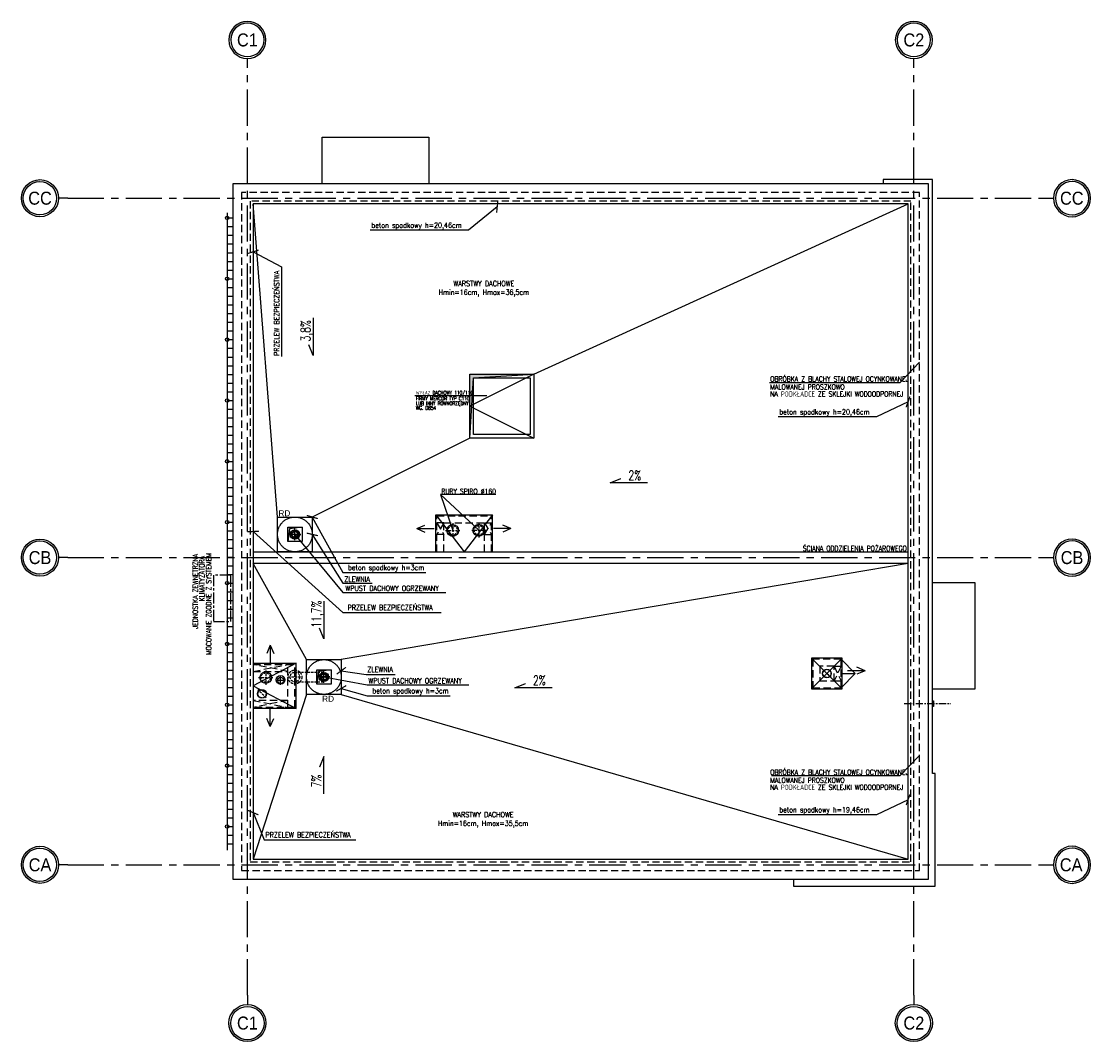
# Model space of a CAD drawing. Extents: x 41755 to 123924, y -112333 to 86187.
# Tile 1 of 256: x 99527 to 101372, y -112333 to -110573. Entities that reach past the tile are written whole.
import ezdxf
from ezdxf.enums import TextEntityAlignment as Align

# ---------------------------------------------------------------- set-up
doc = ezdxf.new("R2010")
doc.units = 0
doc.header["$LTSCALE"] = 50
for name, pattern in [('ACAD_ISO02W100', [15, 12, -3]), ('ACAD_ISO10W100', [18.5, 12, -3, 0.5, -3]), ('CENTER', [2, 1.25, -0.25, 0.25, -0.25]), ('DASHED', [0.75, 0.5, -0.25]), ('DASHED2', [0.375, 0.25, -0.125])]:
    doc.linetypes.add(name, pattern=pattern)
doc.layers.get('0').update_dxf_attribs({"color": 101, "linetype": 'CONTINUOUS'})
for name, color, linetype in [('Fas-metal-widok', 8, 'CONTINUOUS'), ('Ins-kan', 54, 'CONTINUOUS'), ('ins-kan-deszcz', 132, 'CONTINUOUS'), ('Ins-went', 141, 'CONTINUOUS'), ('Ins-wod', 4, 'CONTINUOUS'), ('Ins-wod-opis', 155, 'CONTINUOUS'), ('Opis-spadki', 61, 'CONTINUOUS'), ('Os-osie', 14, 'CENTER'), ('Os-osie glowne', 1, 'CENTER'), ('Os-osie-opis', 16, 'CONTINUOUS'), ('Sch-opis', 51, 'CONTINUOUS'), ('W-idok', 8, 'CONTINUOUS'), ('W-idok pod', 5, 'DASHED'), ('W-izol-w', 144, 'CONTINUOUS'), ('W-otwor-strop', 1, 'CONTINUOUS'), ('W-widok-spadki', 61, 'CONTINUOUS')]:
    doc.layers.add(name, color=color, linetype=linetype)
doc.styles.add('dwg_opis duży', font='ARIAL.TTF', dxfattribs={"width": 0.9})
doc.styles.add('ROMANS', font='romans', dxfattribs={"width": 0.85})
doc.styles.add('TYTUL2', font='ARIAL.TTF')
doc.dimstyles.new('CHMIELNA', dxfattribs={"dimscale": 3.5, "dimtxt": 4, "dimasz": 1.5, "dimexe": 3, "dimexo": 0, "dimgap": 1, "dimtad": 1, "dimdec": 1, "dimrnd": 0.5, "dimzin": 12, "dimdsep": 46, "dimtxsty": 'ROMANS', "dimblk": 'DIMTICK', "dimcen": 0.09, "dimse1": 1, "dimse2": 1, "dimclrd": 143, "dimclrt": 53, "dimadec": 0, "dimazin": 0, "dimtfac": 1, "dimtdec": 1, "dimtix": 1, "dimtmove": 2, "dimatfit": 2, "dimldrblk": 'ARCHTICK', "dimfxl": 0, "dimtolj": 1, "dimtzin": 0, "dimarcsym": 0})

# ---------------------------------------------------------------- blocks, each defined once
blk = doc.blocks.new('_kgjdskfgjkfh')
at = {"linetype": 'ACAD_ISO10W100'}
for p, q in [((10, 0), (-10, 0)), ((0, 10), (0, -10))]:
    blk.add_line(p, q, dxfattribs=at)
at = {"linetype": 'Continuous', "ltscale": 7}
for p, q in [((-8, 0), (-5, 0)), ((-7.6, 2.5), (-4.8, 1.5)), ((-6.5, 4.7), (-4, 2.9)), ((-4.7, 6.5), (-2.9, 4)), ((-2.5, 7.6), (-1.5, 4.8)), ((0, 8), (0, 5)), ((2.5, 7.6), (1.5, 4.8)), ((4.7, 6.5), (2.9, 4)), ((6.5, 4.7), (4, 2.9)), ((7.6, 2.5), (4.8, 1.5)), ((8, 0), (5, 0)), ((-7.6, -2.5), (-4.8, -1.5)), ((-6.5, -4.7), (-4, -2.9)), ((-4.7, -6.5), (-2.9, -4)), ((-2.5, -7.6), (-1.5, -4.8)), ((0, -8), (0, -5)), ((2.5, -7.6), (1.5, -4.8)), ((4.7, -6.5), (2.9, -4)), ((6.5, -4.7), (4, -2.9)), ((7.6, -2.5), (4.8, -1.5))]:
    blk.add_line(p, q, dxfattribs=at)
at = {"linetype": 'ACAD_ISO02W100'}
blk.add_circle((0, 0), 30, dxfattribs=at)
at = {"linetype": 'Continuous', "ltscale": 7}
for radius in [8, 5]:
    blk.add_circle((0, 0), radius, dxfattribs=at)
blk = doc.blocks.new('_STRZAŁKA_WENT')
for q in [(-6, -14), (0, -30.2), (6, -14)]:
    blk.add_line((0, 0), q)
blk = doc.blocks.new('_opis_osi')
blk.add_hatch(color=256).paths.add_polyline_path([(32, -32), (28.8, -32, -1), (-28.8, -32), (-32, -32, 1)])
for radius in [32, 28.8]:
    blk.add_circle((0, -32), radius)
at = {"style": 'dwg_opis duży', "width": 0.9}
blk.add_attdef('AXNAMEV', text='', height=22.4, rotation=90, dxfattribs=at).set_placement((0, -32), align=Align.MIDDLE_CENTER)
blk = doc.blocks.new('_opis_osi_liczbowy')
blk.add_hatch(color=256).paths.add_polyline_path([(32, 32), (32, 28.8, -1), (32, -28.8), (32, -32, 1)])
for radius in [32, 28.8]:
    blk.add_circle((32, 0), radius)
at = {"style": 'dwg_opis duży', "width": 0.9}
blk.add_attdef('AXNAMEH', text='', height=22.4, rotation=90, dxfattribs=at).set_placement((32, 0), align=Align.MIDDLE_CENTER)
blk = doc.blocks.new('DIMTICK')
for p, q in [((-1, 0), (1, 0)), ((0, 1), (0, -1))]:
    blk.add_line(p, q)
at = {"const_width": 0.141}
blk.add_lwpolyline([(0.71, 0.71), (-0.71, -0.71)], dxfattribs=at)
blk = doc.blocks.new('SPADKI')
at = {"ltscale": 25}
blk.add_lwpolyline([(0, 0), (0, -70), (-8, -50), (-8, -50)], dxfattribs=at)
at = {"ltscale": 25, "style": 'ROMANS', "width": 0.7}
blk.add_attdef('SP%', text='', height=18, rotation=90, dxfattribs=at).set_placement((-4.9, -24), align=Align.CENTER)
blk = doc.blocks.new('_VSKJHKLFJH')
for p, q in [((0, 0), (0, -444)), ((0, -9), (10, -9)), ((0, -24), (10, -24)), ((0, -39), (10, -39)), ((0, -54), (10, -54)), ((0, -69), (10, -69)), ((0, -84), (10, -84)), ((0, -99), (10, -99)), ((0, -114), (10, -114)), ((0, -129), (10, -129)), ((0, -144), (10, -144)), ((0, -159), (10, -159)), ((0, -174), (10, -174)), ((0, -189), (10, -189)), ((0, -204), (10, -204)), ((0, -219), (10, -219)), ((0, -234), (10, -234)), ((0, -249), (10, -249)), ((0, -264), (10, -264)), ((0, -279), (10, -279)), ((0, -294), (10, -294)), ((0, -309), (10, -309)), ((0, -324), (10, -324)), ((0, -339), (10, -339)), ((0, -354), (10, -354)), ((0, -369), (10, -369)), ((0, -384), (10, -384)), ((0, -399), (10, -399)), ((0, -414), (10, -414)), ((0, -420), (0, -864)), ((0, -429), (10, -429)), ((0, -429), (10, -429)), ((0, -444), (10, -444)), ((0, -459), (10, -459)), ((0, -474), (10, -474)), ((0, -489), (10, -489)), ((0, -504), (10, -504)), ((0, -519), (10, -519)), ((0, -534), (10, -534)), ((0, -549), (10, -549)), ((0, -564), (10, -564)), ((0, -579), (10, -579)), ((0, -594), (10, -594)), ((0, -609), (10, -609)), ((0, -624), (10, -624)), ((0, -639), (10, -639)), ((0, -654), (10, -654)), ((0, -669), (10, -669)), ((0, -684), (10, -684)), ((0, -699), (10, -699)), ((0, -714), (10, -714)), ((0, -729), (10, -729)), ((0, -744), (10, -744)), ((0, -759), (10, -759)), ((0, -774), (10, -774)), ((0, -789), (10, -789)), ((0, -804), (10, -804)), ((0, -819), (10, -819)), ((0, -834), (10, -834)), ((0, -840), (0, -1100)), ((0, -849), (10, -849)), ((0, -849), (10, -849)), ((0, -864), (10, -864)), ((0, -879), (10, -879)), ((0, -894), (10, -894)), ((0, -909), (10, -909)), ((0, -924), (10, -924)), ((0, -939), (10, -939)), ((0, -954), (10, -954)), ((0, -969), (10, -969)), ((0, -984), (10, -984)), ((0, -999), (10, -999)), ((0, -1014), (10, -1014)), ((0, -1029), (10, -1029)), ((0, -1044), (10, -1044)), ((0, -1059), (10, -1059)), ((0, -1074), (10, -1074)), ((0, -1089), (10, -1089))]:
    blk.add_line(p, q)
for centre in [(0, -9), (0, -114), (0, -219), (0, -324), (0, -429), (0, -534), (0, -639), (0, -744), (0, -849), (0, -954), (0, -1059)]:
    blk.add_circle(centre, 3)

msp = doc.modelspace()

# ---------------------------------------------------------------- hatches: boundary and pattern name
at = {"layer": 'W-otwor-strop', "linetype": 'Continuous'}
for points in [[(100300.966, -111181.366), (100300.966, -111291.366), (100306.966, -111187.366), (100410.966, -111181.366)], [(100011.513, -111445.111), (99989.513, -111448.111), (99986.513, -111470.111), (99986.513, -111445.111)], [(100061.513, -111691.111), (100039.513, -111694.111), (100036.513, -111716.111), (100036.513, -111691.111)]]:
    msp.add_hatch(color=256, dxfattribs=at).paths.add_polyline_path(points)

# ---------------------------------------------------------------- linework, layer by layer
at = {"layer": 'Ins-kan', "ltscale": 5}
for p, q in [((99981.825, -111709.488), (99966.825, -111709.488)), ((99974.325, -111716.988), (99974.325, -111701.988))]:
    msp.add_line(p, q, dxfattribs=at)
at = {"layer": 'Ins-kan'}
msp.add_circle((99974.325, -111709.488), 5.5, dxfattribs=at)
at = {"layer": 'ins-kan-deszcz', "linetype": 'DASHED2', "ltscale": 0.3}
for p, q in [((99998.966, -111714.872), (99998.966, -111692.372)), ((99987.716, -111703.622), (100010.216, -111703.622)), ((99987.716, -111703.622), (100010.216, -111703.622)), ((100037.716, -111703.622), (100060.216, -111703.622))]:
    msp.add_line(p, q, dxfattribs=at)
for points in [[(99998.966, -111695.372), (100048.966, -111695.372)], [(99998.966, -111711.872), (100048.966, -111711.872)]]:
    msp.add_lwpolyline(points, dxfattribs=at)
for radius in [12, 8.25]:
    msp.add_circle((99998.966, -111703.622), radius, dxfattribs=at)
at = {"layer": 'Ins-went', "linetype": 'DASHED2', "ltscale": 0.3}
for p, q in [((100258.95, -111450.756), (100283.502, -111450.756)), ((100271.226, -111438.479), (100271.226, -111463.032)), ((100303.987, -111450.477), (100328.54, -111450.477)), ((100316.264, -111438.201), (100316.264, -111462.754)), ((99948.539, -111692.369), (99948.539, -111716.922)), ((100924.037, -111704.693), (100909.895, -111690.551)), ((99936.262, -111704.645), (99960.815, -111704.645)), ((99949.221, -111739.693), (99935.079, -111725.551))]:
    msp.add_line(p, q, dxfattribs=at)
at = {"layer": 'Ins-went', "linetype": 'CENTER', "ltscale": 0.3}
for p, q in [((99858.425, -111527.896), (99858.425, -111607.896)), ((99888.425, -111527.896), (99858.425, -111527.896)), ((99888.425, -111607.896), (99888.425, -111527.896)), ((99858.425, -111607.896), (99888.425, -111607.896))]:
    msp.add_line(p, q, dxfattribs=at)
at = {"layer": 'Ins-went', "linetype": 'DASHED2', "ltscale": 0.3}
for centre, radius in [((100271.226, -111450.756), 10), ((100271.226, -111450.756), 8), ((100316.264, -111450.477), 10), ((100316.264, -111450.477), 8), ((100916.966, -111697.622), 7), ((99948.539, -111704.645), 8), ((99942.15, -111732.622), 7)]:
    msp.add_circle(centre, radius, dxfattribs=at)
at = {"layer": 'Ins-went', "ltscale": 0.3}
msp.add_circle((99948.539, -111704.645), 10, dxfattribs=at)
at = {"layer": 'Os-osie', "ltscale": 0.2}
msp.add_lwpolyline([(101050.128, -111749.622), (101130.95, -111749.622)], dxfattribs=at)
at = {"layer": 'Os-osie glowne'}
for points in [[(99916.966, -112252.622), (99916.966, -110652.622)], [(101066.966, -112252.622), (101066.966, -110652.622)], [(99606.966, -110877.622), (101291.966, -110877.622)], [(99606.966, -111497.622), (101291.966, -111497.622)], [(99606.966, -112027.622), (101291.966, -112027.622)]]:
    msp.add_lwpolyline(points, dxfattribs=at)
at = {"layer": 'Os-osie-opis'}
for points in [[(99916.966, -110652.622), (99916.966, -110636.622)], [(101066.966, -110652.622), (101066.966, -110636.622)], [(99606.966, -110877.622), (99590.966, -110877.622)], [(101291.966, -110877.622), (101307.966, -110877.622)], [(99606.966, -111497.622), (99590.966, -111497.622)], [(101291.966, -111497.622), (101307.966, -111497.622)], [(99606.966, -112027.622), (99590.966, -112027.622)], [(101291.966, -112027.622), (101307.966, -112027.622)], [(99916.966, -112252.622), (99916.966, -112268.622)], [(101066.966, -112252.622), (101066.966, -112268.622)]]:
    msp.add_lwpolyline(points, dxfattribs=at)
at = {"layer": 'Sch-opis'}
for points in [[(100817.91, -111195.314), (101043.186, -111195.314), (101076.966, -111160.394)], [(100205.981, -111217.912), (100329.837, -111217.912), (100329.837, -111217.912)], [(100345.473, -111388.817), (100250.28, -111388.817), (100316.264, -111450.477)], [(100250.28, -111388.817), (100271.226, -111450.756)], [(100821.214, -111873.763), (101043.186, -111873.763), (101076.966, -111838.842)]]:
    msp.add_lwpolyline(points, dxfattribs=at)
at = {"layer": 'W-idok', "linetype": 'DASHED', "ltscale": 0.5}
for p, q in [((100243.966, -111425.622), (100337.966, -111425.622)), ((100255.966, -111437.622), (100325.966, -111437.622)), ((99926.966, -111682.05), (99998.966, -111682.05)), ((99926.966, -111694.05), (99986.966, -111694.05)), ((99986.966, -111744.05), (99926.966, -111744.05)), ((99998.966, -111756.05), (99926.966, -111756.05))]:
    msp.add_line(p, q, dxfattribs=at)
at = {"layer": 'W-idok'}
for p, q in [((99926.966, -111487.622), (101056.966, -111487.622)), ((101056.966, -111507.622), (99926.966, -111507.622))]:
    msp.add_line(p, q, dxfattribs=at)
msp.add_lwpolyline([(100410.966, -111181.366), (100300.966, -111236.366), (100410.966, -111291.366)], dxfattribs=at)
msp.add_lwpolyline([(100404.966, -111187.366), (100404.966, -111285.366), (100306.966, -111285.366), (100306.966, -111187.366)], close=True, dxfattribs=at)
at = {"layer": 'W-idok', "linetype": 'DASHED', "ltscale": 0.5}
for points in [[(100243.966, -111487.622), (100243.966, -111425.622)], [(100255.966, -111437.622), (100243.966, -111437.622)], [(100255.966, -111437.622), (100243.966, -111457.622)], [(100243.966, -111437.622), (100255.966, -111457.622)], [(100255.966, -111487.622), (100255.966, -111437.622)], [(100325.966, -111487.622), (100325.966, -111437.622)], [(100325.966, -111437.622), (100337.966, -111437.622)], [(100325.966, -111437.622), (100337.966, -111457.622)], [(100325.966, -111457.622), (100337.966, -111437.622)], [(100337.966, -111487.622), (100337.966, -111425.622)], [(100255.966, -111457.622), (100243.966, -111457.622)], [(100325.966, -111457.622), (100337.966, -111457.622)], [(99986.966, -111694.05), (99926.966, -111682.05)], [(99926.966, -111694.05), (99986.966, -111682.05)], [(99986.966, -111756.05), (99986.966, -111682.05)], [(99998.966, -111756.05), (99998.966, -111682.05)], [(100929.466, -111685.122), (100941.466, -111685.122)], [(100941.466, -111685.122), (100929.466, -111710.122)], [(100929.466, -111685.122), (100941.466, -111710.122)], [(100929.466, -111710.122), (100941.466, -111710.122)], [(99926.966, -111744.05), (99986.966, -111756.05)], [(99986.966, -111744.05), (99926.966, -111756.05)]]:
    msp.add_lwpolyline(points, dxfattribs=at)
for points in [[(100892.466, -111673.122), (100892.466, -111722.122), (100941.466, -111722.122), (100941.466, -111673.122)], [(100904.466, -111685.122), (100904.466, -111710.122), (100929.466, -111710.122), (100929.466, -111685.122)]]:
    msp.add_lwpolyline(points, close=True, dxfattribs=at)
at = {"layer": 'W-idok pod', "linetype": 'DASHED', "ltscale": 0.5}
for points in [[(101076.966, -110867.622), (99906.966, -110867.622), (99906.966, -112037.622), (101076.966, -112037.622)], [(101061.966, -110882.622), (99921.966, -110882.622), (99921.966, -112022.622), (101061.966, -112022.622)]]:
    msp.add_lwpolyline(points, close=True, dxfattribs=at)
at = {"layer": 'W-izol-w', "linetype": 'Continuous'}
for p, q in [((100241.966, -111423.622), (100339.966, -111423.622)), ((99926.966, -111680.05), (100000.966, -111680.05)), ((100000.966, -111758.05), (99926.966, -111758.05))]:
    msp.add_line(p, q, dxfattribs=at)
for points in [[(100045.966, -110852.622), (100045.966, -110772.622), (100229.966, -110772.622), (100229.966, -110772.622), (100229.966, -110852.622)], [(100859.466, -112052.622), (100859.466, -112064.622), (101103.966, -112064.622), (101103.966, -111870.122), (101101.466, -111870.122), (101098.966, -111870.122), (101098.966, -110845.622), (101013.966, -110845.622), (101013.966, -110852.622)], [(100241.966, -111487.622), (100241.966, -111423.622)], [(100241.966, -111423.622), (100290.966, -111487.622)], [(100339.966, -111423.622), (100290.966, -111487.622)], [(100339.966, -111487.622), (100339.966, -111423.622)], [(101098.966, -111540.622), (101171.966, -111540.622), (101171.966, -111724.622), (101171.966, -111724.622), (101098.966, -111724.622)], [(100890.466, -111671.122), (100943.466, -111724.122)], [(100943.466, -111671.122), (100890.466, -111724.122)], [(100000.966, -111680.05), (99926.966, -111719.05)], [(100000.966, -111758.05), (100000.966, -111680.05)], [(99926.966, -111719.05), (100000.966, -111758.05)]]:
    msp.add_lwpolyline(points, dxfattribs=at)
for points in [[(101091.966, -110852.622), (99891.966, -110852.622), (99891.966, -112052.622), (101091.966, -112052.622)], [(101056.966, -110887.622), (99926.966, -110887.622), (99926.966, -112017.622), (101056.966, -112017.622)], [(100890.466, -111671.122), (100890.466, -111724.122), (100943.466, -111724.122), (100943.466, -111671.122)], [(101098.966, -111744.622), (101100.966, -111744.622), (101100.966, -111754.622), (101098.966, -111754.622)]]:
    msp.add_lwpolyline(points, close=True, dxfattribs=at)
at = {"layer": 'W-otwor-strop'}
msp.add_lwpolyline([(100410.966, -111181.366), (100410.966, -111291.366), (100300.966, -111291.366), (100300.966, -111181.366)], close=True, dxfattribs=at)
msp.add_lwpolyline([(100300.966, -111291.366), (100306.966, -111187.366), (100410.966, -111181.366)], dxfattribs=at)
at = {"layer": 'W-otwor-strop', "linetype": 'Continuous', "ltscale": 0.5}
for points in [[(99986.513, -111445.111), (100011.513, -111445.111), (100011.513, -111470.111), (99986.513, -111470.111)], [(100011.513, -111445.111), (99989.513, -111448.111), (99986.513, -111470.111), (99986.513, -111445.111)], [(100036.513, -111691.111), (100061.513, -111691.111), (100061.513, -111716.111), (100036.513, -111716.111)], [(100061.513, -111691.111), (100039.513, -111694.111), (100036.513, -111716.111), (100036.513, -111691.111)]]:
    msp.add_lwpolyline(points, close=True, dxfattribs=at)
at = {"layer": 'W-otwor-strop', "linetype": 'Continuous'}
for centre in [(100271.226, -111450.756), (100316.264, -111450.477)]:
    msp.add_circle(centre, 10, dxfattribs=at)
at = {"layer": 'W-otwor-strop', "linetype": 'Continuous', "ltscale": 0.5}
for centre, radius in [((99948.539, -111704.645), 10), ((100916.966, -111697.622), 7.5), ((99974.325, -111708.488), 7.5), ((99942.15, -111732.622), 7.5)]:
    msp.add_circle(centre, radius, dxfattribs=at)
at = {"layer": 'W-widok-spadki'}
for points in [[(99968.966, -111427.622), (99926.966, -110887.622)], [(100410.966, -111181.366), (101056.966, -110887.622)], [(100300.966, -111291.366), (100028.966, -111427.622)], [(100018.966, -111673.622), (99926.966, -111507.622)], [(101056.966, -111507.622), (100078.966, -111673.622)], [(100941.466, -111673.122), (100965.966, -111697.622), (100941.466, -111722.122)], [(100941.466, -111697.622), (100965.966, -111697.622)], [(100018.966, -111733.622), (99926.966, -112017.622)], [(100078.966, -111733.622), (101056.966, -112017.622)]]:
    msp.add_lwpolyline(points, dxfattribs=at)
for points in [[(99968.966, -111427.622), (100028.966, -111427.622), (100028.966, -111487.622), (99968.966, -111487.622)], [(100018.966, -111673.622), (100078.966, -111673.622), (100078.966, -111733.622), (100018.966, -111733.622)]]:
    msp.add_lwpolyline(points, close=True, dxfattribs=at)

# ---------------------------------------------------------------- block references
at = {"layer": 'Fas-metal-widok'}
msp.add_blockref('_VSKJHKLFJH', (99881.966, -110902.622), dxfattribs=at)
at = {"layer": 'Ins-went', "rotation": 89.99999999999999}
msp.add_blockref('_STRZAŁKA_WENT', (100209.169, -111447.622), dxfattribs=at)
at = {"layer": 'Ins-went', "xscale": -1}
for p, rotation in [((100371.753, -111447.622), 270), ((100982.851, -111692.789), 270), ((99956.466, -111789.288), 180)]:
    msp.add_blockref('_STRZAŁKA_WENT', p, dxfattribs=dict(at, rotation=rotation))
at = {"layer": 'Ins-went'}
msp.add_blockref('_STRZAŁKA_WENT', (99956.466, -111648.812), dxfattribs=at)
at = {"layer": 'Ins-wod', "rotation": 270}
for p in [(99998.966, -111457.622), (100048.966, -111703.622)]:
    msp.add_blockref('_kgjdskfgjkfh', p, dxfattribs=at)
at = {"layer": 'Opis-spadki', "xscale": 0.9245656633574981, "yscale": 0.924565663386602, "zscale": 0.9245656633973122}
for p, values in [((100030.237, -111084.272), {'SP%': '3,8%'}), ((100048.966, -111572.98), {'SP%': '11,7%'})]:
    msp.add_blockref('SPADKI', p, dxfattribs=at).add_auto_attribs(values)
at = {"layer": 'Opis-spadki', "xscale": 0.9245656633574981, "yscale": 0.924565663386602, "zscale": 0.9245656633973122, "rotation": 270}
for p in [(100607.64, -111368.65), (100442.905, -111722.341)]:
    msp.add_blockref('SPADKI', p, dxfattribs=at).add_auto_attribs({'SP%': '2%'})
at = {"layer": 'Opis-spadki'}
ref = msp.add_blockref('SPADKI', (100048.966, -111905.381), dxfattribs=dict(at, xscale=-0.9245656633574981, yscale=0.924565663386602, zscale=0.9245656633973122, rotation=180))
ref.add_attrib('SP%', '7%', dxfattribs={"layer": '0', "ltscale": 25, "height": 16.6422, "rotation": 90, "style": 'ROMANS', "width": 0.7}).set_placement((100044.439, -111883.147), align=Align.CENTER)
at = {"layer": 'Os-osie-opis'}
ref = msp.add_blockref('_opis_osi_liczbowy', (99916.966, -110636.622), dxfattribs=dict(at, xscale=-1, rotation=270))
ref.add_attrib('AXNAMEH', 'C1', dxfattribs={"layer": '0', "height": 22.4, "style": 'dwg_opis duży', "width": 0.9}).set_placement((99916.966, -110604.637), align=Align.MIDDLE_CENTER)
ref = msp.add_blockref('_opis_osi_liczbowy', (101066.966, -110636.622), dxfattribs=dict(at, xscale=-1, rotation=270))
ref.add_attrib('AXNAMEH', 'C2', dxfattribs={"layer": '0', "height": 22.4, "style": 'dwg_opis duży', "width": 0.9}).set_placement((101066.966, -110604.637), align=Align.MIDDLE_CENTER)
ref = msp.add_blockref('_opis_osi', (99590.966, -110877.622), dxfattribs=dict(at, rotation=270))
ref.add_attrib('AXNAMEV', 'CC', dxfattribs={"layer": '0', "height": 22.4, "style": 'dwg_opis duży', "width": 0.9}).set_placement((99559.131, -110877.622), align=Align.MIDDLE_CENTER)
ref = msp.add_blockref('_opis_osi', (101307.966, -110877.622), dxfattribs=dict(at, xscale=-1, rotation=89.99999999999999))
ref.add_attrib('AXNAMEV', 'CC', dxfattribs={"layer": '0', "height": 22.4, "style": 'dwg_opis duży', "width": 0.9}).set_placement((101339.512, -110877.622), align=Align.MIDDLE_CENTER)
ref = msp.add_blockref('_opis_osi', (99590.966, -111497.622), dxfattribs=dict(at, rotation=270))
ref.add_attrib('AXNAMEV', 'CB', dxfattribs={"layer": '0', "height": 22.4, "style": 'dwg_opis duży', "width": 0.9}).set_placement((99559.131, -111497.622), align=Align.MIDDLE_CENTER)
ref = msp.add_blockref('_opis_osi', (101307.966, -111497.622), dxfattribs=dict(at, xscale=-1, rotation=89.99999999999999))
ref.add_attrib('AXNAMEV', 'CB', dxfattribs={"layer": '0', "height": 22.4, "style": 'dwg_opis duży', "width": 0.9}).set_placement((101339.897, -111497.622), align=Align.MIDDLE_CENTER)
ref = msp.add_blockref('_opis_osi', (99590.966, -112027.622), dxfattribs=dict(at, rotation=270))
ref.add_attrib('AXNAMEV', 'CA', dxfattribs={"layer": '0', "height": 22.4, "style": 'dwg_opis duży', "width": 0.9}).set_placement((99559.131, -112027.622), align=Align.MIDDLE_CENTER)
ref = msp.add_blockref('_opis_osi', (101307.966, -112027.622), dxfattribs=dict(at, xscale=-1, rotation=89.99999999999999))
ref.add_attrib('AXNAMEV', 'CA', dxfattribs={"layer": '0', "height": 22.4, "style": 'dwg_opis duży', "width": 0.9}).set_placement((101338.398, -112027.622), align=Align.MIDDLE_CENTER)
at = {"layer": 'Os-osie-opis', "rotation": 270}
for p, values in [((99916.966, -112268.622), {'AXNAMEH': 'C1'}), ((101066.966, -112268.622), {'AXNAMEH': 'C2'})]:
    msp.add_blockref('_opis_osi_liczbowy', p, dxfattribs=at).add_auto_attribs(values)

# ---------------------------------------------------------------- texts
at = {"layer": 'Ins-went', "style": 'ROMANS', "width": 0.7}
for s, p in [('JEDNOSTKA ZEWNĘTRZNA', (99831.526, -111620.659, 0)), ('KLIMATYZATORA', (99842.833, -111573.259, 0)), ('MOCOWANIE ZGODNE Z SYSTEMEM', (99854.696, -111665.659, 0))]:
    msp.add_text(s, height=9, rotation=90, dxfattribs=at).set_placement(p)
at = {"layer": 'Ins-wod-opis', "char_height": 10.2123, "width": 1336.21749, "attachment_point": 1, "style": 'TYTUL2'}
for insert in [(99970.487, -111416.015), (100045.921, -111736.105)]:
    msp.add_mtext('RD', dxfattribs=dict(at, insert=insert))
at = {"layer": 'Sch-opis', "style": 'ROMANS', "width": 0.7}
for s, height, p in [('OBRÓBKA Z BLACHY STALOWEJ OCYNKOWANEJ', 9, (100819.119, -111194.08)), ('WYŁAZ DACHOWY 110/110', 6.3, (100207.725, -111216.467)), ('MALOWANEJ PROSZKOWO', 9, (100819.119, -111207.863)), ('NA PODKŁADCE ZE SKLEJKI WODOODPORNEJ', 9, (100819.119, -111219.918)), ('FIRMY MERCOR TYP C110', 6.3, (100207.725, -111226.31)), ('LUB INNY RÓWNORZĘDNY', 6.3, (100207.725, -111234.701)), ('WG. D854', 6.3, (100207.725, -111242.642)), ('RURY SPIRO %%C160', 9, (100251.491, -111387.877)), ('ŚCIANA ODDZIELENIA POŻAROWEGO', 9, (100875.281, -111486.388)), ('OBRÓBKA Z BLACHY STALOWEJ OCYNKOWANEJ', 9, (100819.119, -111872.529)), ('MALOWANEJ PROSZKOWO', 9, (100819.119, -111886.311)), ('NA PODKŁADCE ZE SKLEJKI WODOODPORNEJ', 9, (100819.119, -111898.366))]:
    msp.add_text(s, height=height, dxfattribs=at).set_placement(p)
at = {"layer": 'Sch-opis', "char_height": 9, "width": 203.76147, "style": 'ROMANS'}
for s, insert, attachment_point in [('beton spadkowy h=20,46cm', (100130.996, -110919.852), 1), ('\\pxqc;WARSTWY DACHOWE\\PHmin=16cm, Hmax=36,5cm', (100426.95, -111020.353), 3), ('beton spadkowy h=20,46cm', (100834.861, -111241.822), 1), ('beton spadkowy h=3cm', (100222.153, -111510.333), 3), ('ZLEWNIA', (100084.238, -111530.382), 1), ('WPUST DACHOWY OGRZEWANY', (100086.064, -111546.163), 1), ('PRZELEW BEZPIECZEŃSTWA', (100089.78, -111579.344), 1), ('ZLEWNIA', (100123.906, -111686.053), 1), ('WPUST DACHOWY OGRZEWANY', (100125.732, -111705.584), 1), ('beton spadkowy h=3cm', (100264.229, -111722.832), 3), ('beton spadkowy h=19,46cm', (100834.861, -111928.127), 1), ('\\pxqc;WARSTWY DACHOWE\\PHmin=16cm, Hmax=35,5cm', (100425.594, -111936.542), 3), ('PRZELEW BEZPIECZEŃSTWA', (99948.132, -111971.428), 1)]:
    msp.add_mtext(s, dxfattribs=dict(at, insert=insert, attachment_point=attachment_point))
at = {"layer": 'Sch-opis', "insert": (99962.965, -111149.869), "char_height": 9, "width": 203.76147, "attachment_point": 1, "rotation": 90, "style": 'ROMANS'}
msp.add_mtext('PRZELEW BEZPIECZEŃSTWA', dxfattribs=at)

# ---------------------------------------------------------------- leaders
at = {"layer": 'Sch-opis'}
for points in [[(100348.074, -110892.622), (100298.58, -110932.919), (100128.989, -110932.919)], [(99926.966, -110970.122), (99976.032, -110996.292), (99976.032, -111150.754)], [(101056.966, -111229.066), (101002.446, -111254.889), (100832.854, -111254.889)], [(100028.966, -111427.622), (100081.648, -111523.4), (100224.844, -111523.4)], [(99926.966, -111452.622), (100081.648, -111592.412), (100251.239, -111592.412)], [(99998.966, -111457.622), (100081.648, -111557.597), (100259.638, -111557.597)], [(100028.966, -111457.622), (100081.648, -111541.817), (100132.516, -111541.817)], [(100078.966, -111692.835), (100121.899, -111699.12), (100172.183, -111699.12)], [(100048.966, -111703.622), (100123.724, -111716.885), (100299.306, -111716.885)], [(100078.966, -111723.229), (100123.724, -111735.899), (100266.921, -111735.899)], [(101056.966, -111915.371), (101002.446, -111941.195), (100832.854, -111941.195)], [(99926.966, -111937.622), (99945.949, -111984.496), (100104.343, -111984.496)]]:
    msp.add_leader(points, dimstyle='CHMIELNA', override={"dimasz": 4, "dimgap": 1, "dimtad": 0}, dxfattribs=at)

doc.saveas('drawing.dxf')
